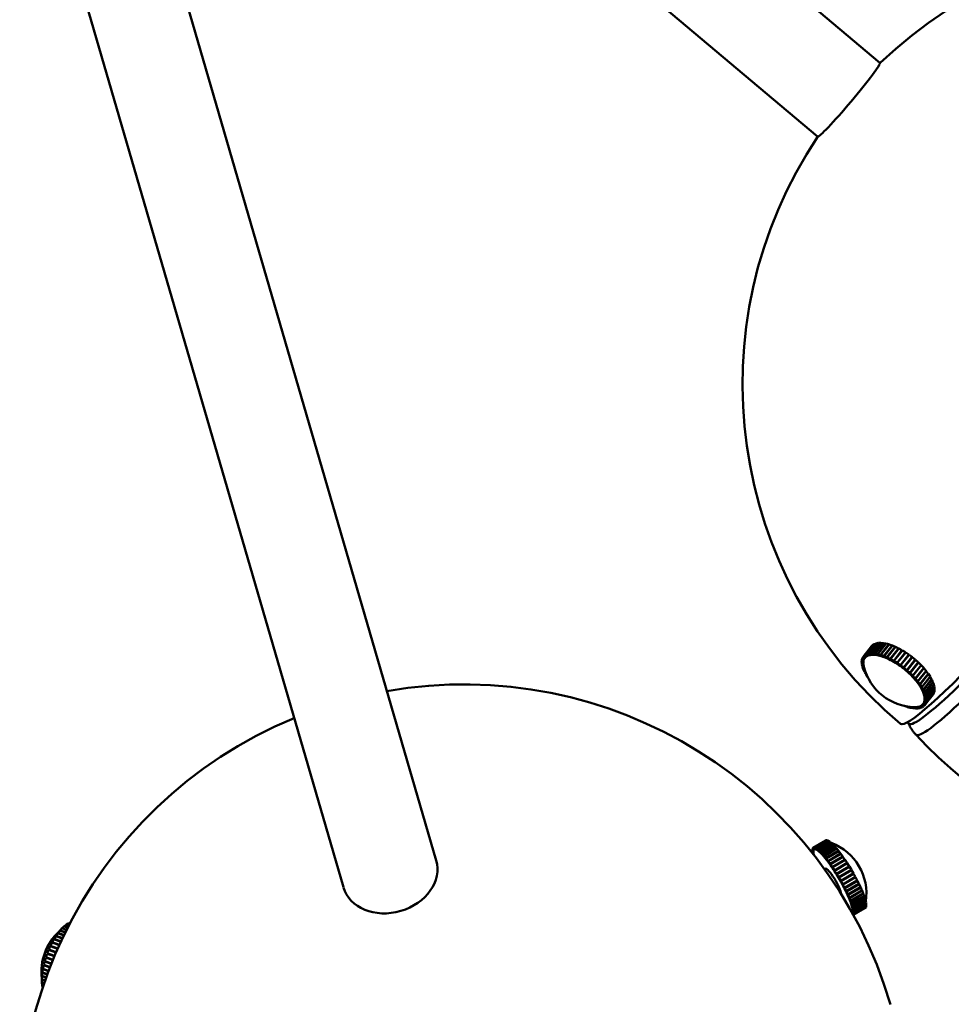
# Model space of a CAD drawing. Header units: millimetres. Extents: x 584 to 3241, y 318 to 2270.
# Tile 18 of 21: x 2802 to 2927, y 1098 to 1231. Entities that reach past the tile are written whole.
import ezdxf

# ---------------------------------------------------------------- set-up
doc = ezdxf.new("R2010")
doc.units = ezdxf.units.MM
doc.header["$LTSCALE"] = 12
doc.layers.add('Widoczne (ISO)', color=7, linetype='Continuous', lineweight=50)
doc.layers.add('Widoczne wąskie (ISO)', color=7, linetype='Continuous', lineweight=50)

msp = doc.modelspace()

# ---------------------------------------------------------------- linework, layer by layer
at = {"layer": 'Widoczne (ISO)'}
for p, q in [((2841.32, 1289.23), (2917.64, 1224.92)), ((2832.94, 1279.29), (2909.26, 1214.98)), ((2814.4, 1267.26), (2857.95, 1117.58)), ((2801.91, 1263.63), (2845.46, 1113.95)), ((2916.52, 1146.39), (2915.4, 1144.97)), ((2915.54, 1145.13), (2916.67, 1146.55)), ((2916.69, 1146.56), (2915.56, 1145.14)), ((2915.75, 1145.26), (2916.87, 1146.68)), ((2916.89, 1146.69), (2915.77, 1145.27)), ((2915.99, 1145.36), (2917.12, 1146.77)), ((2917.14, 1146.78), (2916.01, 1145.36)), ((2916.27, 1145.41), (2917.4, 1146.83)), ((2917.43, 1146.83), (2916.3, 1145.41)), ((2916.67, 1146.55), (2916.52, 1146.39)), ((2916.59, 1145.43), (2917.72, 1146.85)), ((2917.75, 1146.84), (2916.62, 1145.43)), ((2916.67, 1146.54), (2916.67, 1146.55)), ((2916.87, 1146.68), (2916.69, 1146.56)), ((2916.88, 1146.67), (2916.87, 1146.68)), ((2917.12, 1146.77), (2916.89, 1146.69)), ((2916.94, 1145.4), (2918.07, 1146.82)), ((2918.1, 1146.82), (2916.98, 1145.4)), ((2917.13, 1146.76), (2917.12, 1146.77)), ((2917.4, 1146.83), (2917.14, 1146.78)), ((2917.32, 1145.34), (2918.45, 1146.75)), ((2918.48, 1146.75), (2917.36, 1145.33)), ((2917.41, 1146.82), (2917.4, 1146.83)), ((2917.72, 1146.85), (2917.43, 1146.83)), ((2917.73, 1146.83), (2917.72, 1146.85)), ((2917.72, 1145.23), (2918.85, 1146.65)), ((2918.07, 1146.82), (2917.75, 1146.84)), ((2918.89, 1146.64), (2917.76, 1145.22)), ((2918.09, 1146.8), (2918.07, 1146.82)), ((2918.45, 1146.75), (2918.1, 1146.82)), ((2918.15, 1145.09), (2919.27, 1146.5)), ((2919.31, 1146.49), (2918.19, 1145.07)), ((2918.47, 1146.72), (2918.45, 1146.75)), ((2918.85, 1146.65), (2918.48, 1146.75)), ((2918.58, 1144.91), (2919.71, 1146.32)), ((2919.75, 1146.31), (2918.63, 1144.89)), ((2918.87, 1146.61), (2918.85, 1146.65)), ((2919.27, 1146.5), (2918.89, 1146.64)), ((2919.29, 1146.46), (2919.27, 1146.5)), ((2919.71, 1146.32), (2919.31, 1146.49)), ((2919.73, 1146.28), (2919.71, 1146.32)), ((2920.16, 1146.11), (2919.75, 1146.31)), ((2915.28, 1144.77), (2915.39, 1144.96)), ((2915.39, 1144.96), (2915.4, 1144.97)), ((2915.58, 1144.81), (2915.39, 1144.96)), ((2915.4, 1144.97), (2915.54, 1145.13)), ((2915.59, 1144.81), (2915.4, 1144.97)), ((2915.74, 1144.97), (2915.54, 1145.13)), ((2915.56, 1145.14), (2915.75, 1145.26)), ((2915.75, 1144.97), (2915.56, 1145.14)), ((2915.58, 1144.81), (2915.59, 1144.82)), ((2915.59, 1144.81), (2915.66, 1144.89)), ((2915.61, 1144.83), (2915.64, 1144.86)), ((2915.66, 1144.89), (2915.74, 1144.97)), ((2915.74, 1144.97), (2915.74, 1144.98)), ((2915.93, 1145.1), (2915.75, 1145.26)), ((2915.75, 1144.97), (2915.84, 1145.04)), ((2915.77, 1145.27), (2915.99, 1145.36)), ((2915.94, 1145.1), (2915.77, 1145.27)), ((2915.84, 1145.04), (2915.93, 1145.1)), ((2915.93, 1145.1), (2915.94, 1145.1)), ((2915.94, 1145.1), (2916.05, 1145.14)), ((2916.16, 1145.19), (2915.99, 1145.36)), ((2916.01, 1145.36), (2916.27, 1145.41)), ((2916.18, 1145.19), (2916.01, 1145.36)), ((2916.05, 1145.14), (2916.16, 1145.19)), ((2916.16, 1145.19), (2916.17, 1145.19)), ((2916.18, 1145.19), (2916.31, 1145.21)), ((2916.43, 1145.24), (2916.27, 1145.41)), ((2916.3, 1145.41), (2916.59, 1145.43)), ((2916.45, 1145.24), (2916.3, 1145.41)), ((2916.31, 1145.21), (2916.43, 1145.24)), ((2916.43, 1145.24), (2916.44, 1145.25)), ((2916.45, 1145.24), (2916.59, 1145.24)), ((2916.74, 1145.25), (2916.59, 1145.43)), ((2916.59, 1145.24), (2916.74, 1145.25)), ((2916.75, 1145.25), (2916.62, 1145.43)), ((2916.62, 1145.43), (2916.94, 1145.4)), ((2916.74, 1145.25), (2916.75, 1145.26)), ((2916.75, 1145.25), (2916.91, 1145.24)), ((2916.91, 1145.24), (2917.07, 1145.23)), ((2917.07, 1145.23), (2916.94, 1145.4)), ((2917.09, 1145.22), (2916.98, 1145.4)), ((2916.98, 1145.4), (2917.32, 1145.34)), ((2917.07, 1145.23), (2917.08, 1145.24)), ((2917.09, 1145.22), (2917.26, 1145.19)), ((2917.26, 1145.19), (2917.43, 1145.16)), ((2917.43, 1145.16), (2917.32, 1145.34)), ((2917.45, 1145.16), (2917.36, 1145.33)), ((2917.36, 1145.33), (2917.72, 1145.23)), ((2917.43, 1145.16), (2917.44, 1145.17)), ((2917.45, 1145.16), (2917.64, 1145.11)), ((2917.64, 1145.11), (2917.82, 1145.06)), ((2917.82, 1145.06), (2917.72, 1145.23)), ((2917.84, 1145.06), (2917.76, 1145.22)), ((2917.76, 1145.22), (2918.15, 1145.09)), ((2917.82, 1145.06), (2917.83, 1145.07)), ((2917.84, 1145.06), (2918.03, 1144.99)), ((2918.03, 1144.99), (2918.22, 1144.92)), ((2918.22, 1144.92), (2918.15, 1145.09)), ((2918.24, 1144.92), (2918.19, 1145.07)), ((2918.19, 1145.07), (2918.58, 1144.91)), ((2918.22, 1144.92), (2918.23, 1144.94)), ((2918.24, 1144.92), (2918.44, 1144.83)), ((2918.44, 1144.83), (2918.64, 1144.75)), ((2918.64, 1144.75), (2918.58, 1144.91)), ((2918.66, 1144.74), (2918.63, 1144.89)), ((2918.63, 1144.89), (2919.03, 1144.69)), ((2919.03, 1144.69), (2920.16, 1146.11)), ((2920.2, 1146.09), (2919.07, 1144.67)), ((2919.49, 1144.44), (2920.61, 1145.86)), ((2920.66, 1145.84), (2919.53, 1144.42)), ((2919.94, 1144.16), (2921.07, 1145.58)), ((2921.11, 1145.56), (2919.98, 1144.14)), ((2920.17, 1146.05), (2920.16, 1146.11)), ((2920.61, 1145.86), (2920.2, 1146.09)), ((2920.36, 1143.75), (2921.49, 1145.17)), ((2920.39, 1143.86), (2921.52, 1145.28)), ((2921.56, 1145.25), (2920.43, 1143.83)), ((2920.62, 1145.79), (2920.61, 1145.86)), ((2921.07, 1145.58), (2920.66, 1145.84)), ((2920.78, 1143.44), (2921.9, 1144.86)), ((2921.92, 1144.84), (2920.8, 1143.42)), ((2920.83, 1143.53), (2921.96, 1144.95)), ((2922, 1144.92), (2920.87, 1143.5)), ((2921.06, 1145.49), (2921.07, 1145.58)), ((2921.52, 1145.28), (2921.11, 1145.56)), ((2921.49, 1145.17), (2921.52, 1145.28)), ((2921.96, 1144.95), (2921.56, 1145.25)), ((2921.9, 1144.86), (2921.96, 1144.95)), ((2921.92, 1144.84), (2922, 1144.92)), ((2922.38, 1144.6), (2922, 1144.92)), ((2915.18, 1144.26), (2915.2, 1144.51)), ((2915.39, 1144.14), (2915.18, 1144.26)), ((2915.19, 1144.24), (2915.2, 1144.26)), ((2915.39, 1144.12), (2915.19, 1144.24)), ((2915.21, 1143.97), (2915.19, 1144.24)), ((2915.2, 1144.51), (2915.22, 1144.53)), ((2915.41, 1144.38), (2915.2, 1144.51)), ((2915.21, 1144.53), (2915.27, 1144.75)), ((2915.41, 1144.39), (2915.21, 1144.53)), ((2915.41, 1143.85), (2915.21, 1143.97)), ((2915.21, 1143.94), (2915.23, 1143.96)), ((2915.42, 1143.84), (2915.21, 1143.94)), ((2915.28, 1143.65), (2915.21, 1143.94)), ((2915.27, 1144.75), (2915.28, 1144.77)), ((2915.48, 1144.61), (2915.27, 1144.75)), ((2915.48, 1144.62), (2915.28, 1144.77)), ((2915.48, 1143.55), (2915.28, 1143.65)), ((2915.29, 1143.62), (2915.3, 1143.64)), ((2915.49, 1143.53), (2915.29, 1143.62)), ((2915.4, 1143.31), (2915.29, 1143.62)), ((2915.39, 1144.14), (2915.4, 1144.26)), ((2915.4, 1144.14), (2915.39, 1144.14)), ((2915.39, 1144.12), (2915.4, 1144.13)), ((2915.4, 1143.99), (2915.39, 1144.12)), ((2915.4, 1144.26), (2915.41, 1144.38)), ((2915.41, 1143.85), (2915.4, 1143.99)), ((2915.41, 1144.39), (2915.44, 1144.5)), ((2915.42, 1144.4), (2915.41, 1144.39)), ((2915.41, 1144.38), (2915.42, 1144.39)), ((2915.42, 1143.86), (2915.41, 1143.85)), ((2915.42, 1143.84), (2915.42, 1143.85)), ((2915.45, 1143.69), (2915.42, 1143.84)), ((2915.44, 1144.5), (2915.48, 1144.61)), ((2915.48, 1143.55), (2915.45, 1143.69)), ((2915.48, 1144.62), (2915.53, 1144.71)), ((2915.49, 1144.64), (2915.48, 1144.62)), ((2915.48, 1144.61), (2915.49, 1144.63)), ((2915.49, 1143.55), (2915.48, 1143.55)), ((2915.49, 1143.53), (2915.49, 1143.54)), ((2915.5, 1143.48), (2915.49, 1143.53)), ((2915.53, 1144.71), (2915.58, 1144.81)), ((2918.64, 1144.75), (2918.65, 1144.77)), ((2918.66, 1144.74), (2918.86, 1144.64)), ((2918.86, 1144.64), (2919.07, 1144.54)), ((2919.07, 1144.54), (2919.03, 1144.69)), ((2919.09, 1144.53), (2919.07, 1144.67)), ((2919.07, 1144.67), (2919.49, 1144.44)), ((2919.07, 1144.54), (2919.08, 1144.57)), ((2919.09, 1144.53), (2919.29, 1144.42)), ((2919.29, 1144.42), (2919.5, 1144.31)), ((2919.5, 1144.31), (2919.49, 1144.44)), ((2919.5, 1144.31), (2919.52, 1144.34)), ((2919.52, 1144.3), (2919.53, 1144.42)), ((2919.52, 1144.3), (2919.72, 1144.17)), ((2919.53, 1144.42), (2919.94, 1144.16)), ((2919.72, 1144.17), (2919.93, 1144.04)), ((2919.93, 1144.04), (2919.94, 1144.16)), ((2919.93, 1144.04), (2919.97, 1144.09)), ((2919.95, 1144.03), (2919.98, 1144.14)), ((2919.95, 1144.03), (2920.15, 1143.89)), ((2919.98, 1144.14), (2920.39, 1143.86)), ((2920.15, 1143.89), (2920.36, 1143.75)), ((2920.36, 1143.75), (2920.39, 1143.86)), ((2920.38, 1143.74), (2920.43, 1143.83)), ((2920.38, 1143.74), (2920.58, 1143.59)), ((2920.43, 1143.83), (2920.83, 1143.53)), ((2920.58, 1143.59), (2920.78, 1143.44)), ((2920.78, 1143.44), (2920.83, 1143.53)), ((2920.8, 1143.42), (2920.87, 1143.5)), ((2920.87, 1143.5), (2921.26, 1143.18)), ((2922.33, 1144.51), (2921.2, 1143.09)), ((2921.26, 1143.18), (2922.38, 1144.6)), ((2922.42, 1144.57), (2921.29, 1143.15)), ((2921.66, 1142.82), (2922.79, 1144.24)), ((2922.83, 1144.2), (2921.7, 1142.79)), ((2922.05, 1142.44), (2923.17, 1143.86)), ((2923.21, 1143.83), (2922.08, 1142.41)), ((2922.33, 1144.51), (2922.42, 1144.57)), ((2922.79, 1144.24), (2922.42, 1144.57)), ((2922.74, 1144.17), (2922.83, 1144.2)), ((2923.17, 1143.86), (2922.83, 1144.2)), ((2923.14, 1143.81), (2923.21, 1143.83)), ((2923.53, 1143.48), (2923.21, 1143.83)), ((2915.58, 1143.23), (2915.4, 1143.31)), ((2915.41, 1143.27), (2915.43, 1143.29)), ((2915.59, 1143.21), (2915.41, 1143.27)), ((2915.56, 1142.95), (2915.41, 1143.27)), ((2915.7, 1142.9), (2915.56, 1142.95)), ((2915.58, 1142.91), (2915.59, 1142.94)), ((2915.7, 1142.88), (2915.58, 1142.91)), ((2915.77, 1142.57), (2915.58, 1142.91)), ((2915.83, 1142.56), (2915.77, 1142.57)), ((2915.79, 1142.54), (2915.81, 1142.56)), ((2915.85, 1142.53), (2915.79, 1142.54)), ((2915.98, 1142.25), (2915.79, 1142.54)), ((2920.8, 1143.42), (2920.99, 1143.26)), ((2920.99, 1143.26), (2921.18, 1143.11)), ((2921.18, 1143.11), (2921.26, 1143.18)), ((2921.2, 1143.09), (2921.29, 1143.15)), ((2921.2, 1143.09), (2921.39, 1142.92)), ((2921.29, 1143.15), (2921.66, 1142.82)), ((2921.39, 1142.92), (2921.57, 1142.76)), ((2921.57, 1142.76), (2921.66, 1142.82)), ((2921.63, 1142.8), (2921.59, 1142.74)), ((2921.59, 1142.74), (2921.7, 1142.79)), ((2921.59, 1142.74), (2921.76, 1142.57)), ((2921.7, 1142.79), (2922.05, 1142.44)), ((2921.76, 1142.57), (2921.94, 1142.4)), ((2921.94, 1142.4), (2922.05, 1142.44)), ((2921.98, 1142.42), (2921.95, 1142.38)), ((2921.95, 1142.38), (2922.08, 1142.41)), ((2921.95, 1142.38), (2922.11, 1142.21)), ((2922.08, 1142.41), (2922.4, 1142.06)), ((2922.11, 1142.21), (2922.27, 1142.04)), ((2922.4, 1142.06), (2923.53, 1143.48)), ((2923.56, 1143.44), (2922.43, 1142.02)), ((2922.73, 1141.67), (2923.85, 1143.09)), ((2923.88, 1143.05), (2922.75, 1141.64)), ((2923.02, 1141.28), (2924.14, 1142.7)), ((2924.17, 1142.67), (2923.04, 1141.25)), ((2923.27, 1140.9), (2924.39, 1142.32)), ((2924.42, 1142.29), (2923.29, 1140.87)), ((2923.5, 1143.44), (2923.56, 1143.44)), ((2923.85, 1143.09), (2923.56, 1143.44)), ((2923.83, 1143.06), (2923.88, 1143.05)), ((2924.14, 1142.7), (2923.88, 1143.05)), ((2924.12, 1142.68), (2924.17, 1142.67)), ((2924.39, 1142.32), (2924.17, 1142.67)), ((2924.38, 1142.3), (2924.42, 1142.29)), ((2924.6, 1141.95), (2924.42, 1142.29)), ((2922.27, 1142.04), (2922.4, 1142.06)), ((2922.31, 1142.04), (2922.29, 1142.02)), ((2922.29, 1142.02), (2922.43, 1141.84)), ((2922.29, 1142.02), (2922.43, 1142.02)), ((2922.43, 1142.02), (2922.73, 1141.67)), ((2922.43, 1141.84), (2922.58, 1141.67)), ((2922.58, 1141.67), (2922.73, 1141.67)), ((2922.61, 1141.67), (2922.6, 1141.65)), ((2922.6, 1141.65), (2922.73, 1141.47)), ((2922.6, 1141.65), (2922.75, 1141.64)), ((2922.73, 1141.47), (2922.86, 1141.3)), ((2922.75, 1141.64), (2923.02, 1141.28)), ((2922.86, 1141.3), (2923.02, 1141.28)), ((2922.88, 1141.3), (2922.87, 1141.28)), ((2922.87, 1141.28), (2922.98, 1141.11)), ((2922.87, 1141.28), (2923.04, 1141.25)), ((2922.98, 1141.11), (2923.09, 1140.93)), ((2923.04, 1141.25), (2923.27, 1140.9)), ((2923.09, 1140.93), (2923.27, 1140.9)), ((2923.12, 1140.93), (2923.1, 1140.92)), ((2923.1, 1140.92), (2923.2, 1140.75)), ((2923.1, 1140.92), (2923.29, 1140.87)), ((2923.29, 1140.87), (2923.48, 1140.53)), ((2923.48, 1140.53), (2924.6, 1141.95)), ((2924.62, 1141.91), (2923.49, 1140.5)), ((2923.64, 1140.17), (2924.77, 1141.59)), ((2924.78, 1141.56), (2923.66, 1140.14)), ((2923.77, 1139.83), (2924.89, 1141.24)), ((2924.9, 1141.21), (2923.77, 1139.8)), ((2923.84, 1139.5), (2924.97, 1140.92)), ((2924.97, 1140.89), (2923.85, 1139.48)), ((2924.59, 1141.93), (2924.62, 1141.91)), ((2924.77, 1141.59), (2924.62, 1141.91)), ((2924.76, 1141.57), (2924.78, 1141.56)), ((2924.89, 1141.24), (2924.78, 1141.56)), ((2924.88, 1141.23), (2924.9, 1141.21)), ((2924.97, 1140.92), (2924.9, 1141.21)), ((2924.95, 1140.9), (2924.97, 1140.89)), ((2925, 1140.62), (2924.97, 1140.89)), ((2923.2, 1140.75), (2923.29, 1140.58)), ((2923.29, 1140.58), (2923.48, 1140.53)), ((2923.31, 1140.57), (2923.3, 1140.56)), ((2923.3, 1140.56), (2923.38, 1140.4)), ((2923.3, 1140.56), (2923.49, 1140.5)), ((2923.38, 1140.4), (2923.45, 1140.24)), ((2923.45, 1140.24), (2923.64, 1140.17)), ((2923.47, 1140.23), (2923.46, 1140.22)), ((2923.46, 1140.22), (2923.51, 1140.06)), ((2923.46, 1140.22), (2923.66, 1140.14)), ((2923.49, 1140.5), (2923.64, 1140.17)), ((2923.51, 1140.06), (2923.57, 1139.91)), ((2923.57, 1139.91), (2923.77, 1139.83)), ((2923.58, 1139.9), (2923.57, 1139.89)), ((2923.57, 1139.89), (2923.6, 1139.75)), ((2923.57, 1139.89), (2923.77, 1139.8)), ((2923.6, 1139.75), (2923.64, 1139.6)), ((2923.65, 1139.6), (2923.64, 1139.59)), ((2923.64, 1139.6), (2923.84, 1139.5)), ((2923.64, 1139.59), (2923.65, 1139.45)), ((2923.64, 1139.59), (2923.85, 1139.48)), ((2923.66, 1140.14), (2923.77, 1139.83)), ((2924.78, 1139.89), (2923.66, 1138.47)), ((2923.67, 1138.49), (2924.8, 1139.91)), ((2924.9, 1140.09), (2923.77, 1138.67)), ((2923.77, 1139.8), (2923.84, 1139.5)), ((2923.78, 1138.69), (2924.91, 1140.11)), ((2923.85, 1138.93), (2924.98, 1140.35)), ((2924.97, 1140.33), (2923.85, 1138.91)), ((2923.87, 1139.21), (2925, 1140.62)), ((2925, 1140.6), (2923.87, 1139.18)), ((2924.78, 1139.89), (2924.78, 1139.89)), ((2924.8, 1139.91), (2924.9, 1140.09)), ((2924.9, 1140.1), (2924.9, 1140.09)), ((2924.91, 1140.11), (2924.97, 1140.33)), ((2924.96, 1140.34), (2924.97, 1140.33)), ((2924.98, 1140.61), (2925, 1140.6)), ((2924.98, 1140.35), (2925, 1140.6)), ((2920.87, 1138.37), (2920.84, 1138.38)), ((2920.87, 1138.38), (2920.87, 1138.37)), ((2920.87, 1138.38), (2920.87, 1138.37)), ((2920.9, 1138.37), (2920.91, 1138.36)), ((2921.29, 1138.22), (2920.91, 1138.36)), ((2921.26, 1138.3), (2921.29, 1138.22)), ((2921.28, 1138.29), (2921.33, 1138.21)), ((2921.31, 1138.25), (2921.29, 1138.22)), ((2921.7, 1138.12), (2921.33, 1138.21)), ((2921.62, 1138.25), (2921.7, 1138.12)), ((2921.64, 1138.24), (2921.73, 1138.11)), ((2921.97, 1138.21), (2922.08, 1138.05)), ((2921.99, 1138.21), (2922.11, 1138.04)), ((2922.3, 1138.19), (2922.21, 1138.2)), ((2922.3, 1138.2), (2922.3, 1138.19)), ((2922.3, 1138.19), (2922.43, 1138.02)), ((2922.32, 1138.19), (2922.32, 1138.2)), ((2922.46, 1138.2), (2922.32, 1138.19)), ((2922.32, 1138.19), (2922.46, 1138.02)), ((2922.61, 1138.2), (2922.46, 1138.2)), ((2922.61, 1138.21), (2922.61, 1138.2)), ((2922.61, 1138.2), (2922.75, 1138.03)), ((2922.75, 1138.23), (2922.62, 1138.21)), ((2922.62, 1138.21), (2922.62, 1138.21)), ((2922.62, 1138.21), (2922.78, 1138.03)), ((2922.88, 1138.25), (2922.75, 1138.23)), ((2922.88, 1138.26), (2922.88, 1138.25)), ((2922.88, 1138.25), (2923.04, 1138.08)), ((2923, 1138.3), (2922.89, 1138.26)), ((2922.89, 1138.26), (2922.9, 1138.26)), ((2922.89, 1138.26), (2923.06, 1138.09)), ((2923.11, 1138.34), (2923, 1138.3)), ((2923.12, 1138.35), (2923.11, 1138.34)), ((2923.11, 1138.34), (2923.29, 1138.17)), ((2923.22, 1138.41), (2923.12, 1138.35)), ((2923.12, 1138.35), (2923.13, 1138.36)), ((2923.12, 1138.35), (2923.31, 1138.18)), ((2923.31, 1138.47), (2923.22, 1138.41)), ((2923.33, 1138.49), (2923.31, 1138.47)), ((2923.31, 1138.47), (2923.49, 1138.3)), ((2923.49, 1138.3), (2923.31, 1138.18)), ((2923.39, 1138.55), (2923.32, 1138.47)), ((2923.32, 1138.47), (2923.34, 1138.5)), ((2923.32, 1138.47), (2923.51, 1138.32)), ((2923.46, 1138.63), (2923.39, 1138.55)), ((2923.44, 1138.61), (2923.49, 1138.67)), ((2923.47, 1138.64), (2923.46, 1138.63)), ((2923.46, 1138.63), (2923.66, 1138.47)), ((2923.52, 1138.73), (2923.47, 1138.64)), ((2923.47, 1138.64), (2923.67, 1138.49)), ((2923.51, 1138.32), (2923.49, 1138.3)), ((2923.66, 1138.47), (2923.51, 1138.32)), ((2923.57, 1138.82), (2923.52, 1138.73)), ((2923.58, 1138.83), (2923.57, 1138.82)), ((2923.57, 1138.82), (2923.77, 1138.67)), ((2923.61, 1138.94), (2923.58, 1138.83)), ((2923.58, 1138.83), (2923.78, 1138.69)), ((2923.64, 1139.05), (2923.61, 1138.94)), ((2923.65, 1139.18), (2923.64, 1139.06)), ((2923.65, 1139.06), (2923.64, 1139.05)), ((2923.64, 1139.06), (2923.85, 1138.93)), ((2923.64, 1139.05), (2923.85, 1138.91)), ((2923.65, 1139.45), (2923.66, 1139.32)), ((2923.66, 1139.31), (2923.65, 1139.18)), ((2923.66, 1139.32), (2923.87, 1139.21)), ((2923.67, 1139.31), (2923.66, 1139.31)), ((2923.66, 1139.31), (2923.87, 1139.18)), ((2923.77, 1138.67), (2923.67, 1138.49)), ((2923.85, 1138.91), (2923.78, 1138.69)), ((2923.85, 1139.48), (2923.87, 1139.21)), ((2923.87, 1139.18), (2923.85, 1138.93)), ((2921.71, 1138.14), (2921.7, 1138.12)), ((2922.08, 1138.05), (2921.73, 1138.11)), ((2922.09, 1138.07), (2922.08, 1138.05)), ((2922.43, 1138.02), (2922.11, 1138.04)), ((2922.45, 1138.04), (2922.43, 1138.02)), ((2922.75, 1138.03), (2922.46, 1138.02)), ((2922.77, 1138.05), (2922.75, 1138.03)), ((2923.04, 1138.08), (2922.78, 1138.03)), ((2923.05, 1138.1), (2923.04, 1138.08)), ((2923.29, 1138.17), (2923.06, 1138.09)), ((2923.3, 1138.19), (2923.29, 1138.17)), ((2921.41, 1136.21), (2921.47, 1136.06)), ((2910.35, 1120.27), (2908.66, 1119.27)), ((2908.75, 1119.3), (2910.44, 1120.3)), ((2910.45, 1120.3), (2908.76, 1119.3)), ((2908.87, 1119.28), (2910.56, 1120.28)), ((2910.58, 1120.28), (2908.88, 1119.28)), ((2909.02, 1119.22), (2910.72, 1120.22)), ((2910.73, 1120.21), (2909.03, 1119.21)), ((2909.2, 1119.1), (2910.89, 1120.1)), ((2910.91, 1120.09), (2909.21, 1119.09)), ((2909.39, 1118.94), (2911.09, 1119.94)), ((2911.11, 1119.92), (2909.41, 1118.92)), ((2909.62, 1118.73), (2911.31, 1119.73)), ((2911.33, 1119.71), (2909.64, 1118.71)), ((2910.44, 1120.3), (2910.35, 1120.27)), ((2910.44, 1120.29), (2910.44, 1120.3)), ((2910.56, 1120.28), (2910.45, 1120.3)), ((2910.57, 1120.27), (2910.56, 1120.28)), ((2910.72, 1120.22), (2910.58, 1120.28)), ((2910.72, 1120.2), (2910.72, 1120.22)), ((2910.89, 1120.1), (2910.73, 1120.21)), ((2910.9, 1120.08), (2910.89, 1120.1)), ((2911.09, 1119.94), (2910.91, 1120.09)), ((2911.1, 1119.92), (2911.09, 1119.94)), ((2911.31, 1119.73), (2911.11, 1119.92)), ((2911.32, 1119.7), (2911.31, 1119.73)), ((2911.55, 1119.48), (2911.33, 1119.71)), ((2908.54, 1118.89), (2908.55, 1119.05)), ((2908.67, 1118.69), (2908.54, 1118.89)), ((2908.54, 1118.87), (2908.55, 1118.88)), ((2908.67, 1118.68), (2908.54, 1118.87)), ((2908.56, 1118.67), (2908.54, 1118.87)), ((2908.55, 1119.07), (2908.58, 1119.18)), ((2908.68, 1118.86), (2908.55, 1119.07)), ((2908.55, 1119.05), (2908.56, 1119.06)), ((2908.68, 1118.85), (2908.55, 1119.05)), ((2908.7, 1118.48), (2908.56, 1118.67)), ((2908.57, 1118.65), (2908.58, 1118.65)), ((2908.7, 1118.47), (2908.57, 1118.65)), ((2908.6, 1118.5), (2908.57, 1118.65)), ((2908.58, 1119.18), (2908.59, 1119.19)), ((2908.72, 1118.97), (2908.58, 1119.18)), ((2908.59, 1119.19), (2908.65, 1119.27)), ((2908.72, 1118.98), (2908.59, 1119.19)), ((2908.65, 1119.27), (2908.66, 1119.27)), ((2908.78, 1119.05), (2908.65, 1119.27)), ((2908.66, 1119.27), (2908.75, 1119.3)), ((2908.78, 1119.06), (2908.66, 1119.27)), ((2908.67, 1118.69), (2908.68, 1118.77)), ((2908.68, 1118.69), (2908.67, 1118.69)), ((2908.67, 1118.68), (2908.68, 1118.68)), ((2908.69, 1118.58), (2908.67, 1118.68)), ((2908.68, 1118.86), (2908.7, 1118.92)), ((2908.69, 1118.86), (2908.68, 1118.86)), ((2908.68, 1118.85), (2908.68, 1118.85)), ((2908.68, 1118.77), (2908.68, 1118.85)), ((2908.7, 1118.48), (2908.69, 1118.58)), ((2908.7, 1118.92), (2908.72, 1118.97)), ((2908.7, 1118.48), (2908.7, 1118.48)), ((2908.7, 1118.47), (2908.7, 1118.47)), ((2908.72, 1118.35), (2908.7, 1118.47)), ((2908.72, 1118.98), (2908.75, 1119.02)), ((2908.72, 1118.97), (2908.72, 1118.98)), ((2908.73, 1118.98), (2908.72, 1118.98)), ((2908.72, 1118.34), (2908.72, 1118.35)), ((2908.87, 1119.08), (2908.75, 1119.3)), ((2908.75, 1119.02), (2908.78, 1119.05)), ((2908.76, 1119.3), (2908.87, 1119.28)), ((2908.88, 1119.08), (2908.76, 1119.3)), ((2908.78, 1119.06), (2908.83, 1119.07)), ((2908.78, 1119.05), (2908.78, 1119.06)), ((2908.81, 1119.06), (2908.79, 1119.06)), ((2908.83, 1119.07), (2908.87, 1119.08)), ((2908.99, 1119.07), (2908.87, 1119.28)), ((2908.87, 1119.08), (2908.87, 1119.09)), ((2908.88, 1119.28), (2909.02, 1119.22)), ((2908.99, 1119.07), (2908.88, 1119.28)), ((2908.88, 1119.08), (2908.93, 1119.08)), ((2908.93, 1119.08), (2908.99, 1119.07)), ((2908.99, 1119.07), (2908.99, 1119.07)), ((2908.99, 1119.07), (2909.06, 1119.04)), ((2909.13, 1119), (2909.02, 1119.22)), ((2909.03, 1119.21), (2909.2, 1119.1)), ((2909.14, 1119), (2909.03, 1119.21)), ((2909.06, 1119.04), (2909.13, 1119)), ((2909.13, 1119), (2909.14, 1119.01)), ((2909.14, 1119), (2909.22, 1118.95)), ((2909.3, 1118.89), (2909.2, 1119.1)), ((2909.21, 1119.09), (2909.39, 1118.94)), ((2909.31, 1118.89), (2909.21, 1119.09)), ((2909.22, 1118.95), (2909.3, 1118.89)), ((2909.3, 1118.89), (2909.31, 1118.9)), ((2909.31, 1118.89), (2909.4, 1118.81)), ((2909.49, 1118.74), (2909.39, 1118.94)), ((2909.4, 1118.81), (2909.49, 1118.74)), ((2909.41, 1118.92), (2909.62, 1118.73)), ((2909.5, 1118.73), (2909.41, 1118.92)), ((2909.49, 1118.74), (2909.5, 1118.74)), ((2909.5, 1118.73), (2909.6, 1118.63)), ((2909.6, 1118.63), (2909.7, 1118.54)), ((2909.7, 1118.54), (2909.62, 1118.73)), ((2909.64, 1118.71), (2909.85, 1118.48)), ((2909.71, 1118.53), (2909.64, 1118.71)), ((2909.7, 1118.54), (2909.71, 1118.54)), ((2909.71, 1118.53), (2909.82, 1118.41)), ((2909.82, 1118.41), (2909.93, 1118.3)), ((2909.85, 1118.48), (2911.55, 1119.48)), ((2909.93, 1118.3), (2909.85, 1118.48)), ((2911.57, 1119.45), (2909.88, 1118.46)), ((2909.88, 1118.46), (2910.11, 1118.19)), ((2909.94, 1118.29), (2909.88, 1118.46)), ((2910.11, 1118.19), (2911.81, 1119.18)), ((2911.83, 1119.16), (2910.13, 1118.16)), ((2910.38, 1117.86), (2912.07, 1118.85)), ((2912.1, 1118.82), (2910.4, 1117.82)), ((2910.66, 1117.49), (2912.35, 1118.49)), ((2912.38, 1118.45), (2910.68, 1117.46)), ((2911.56, 1119.45), (2911.55, 1119.48)), ((2911.81, 1119.18), (2911.57, 1119.45)), ((2911.82, 1119.15), (2911.81, 1119.18)), ((2912.07, 1118.85), (2911.83, 1119.16)), ((2912.09, 1118.81), (2912.07, 1118.85)), ((2912.35, 1118.49), (2912.1, 1118.82)), ((2912.37, 1118.45), (2912.35, 1118.49)), ((2912.64, 1118.09), (2912.38, 1118.45)), ((2909.93, 1118.3), (2909.94, 1118.3)), ((2909.94, 1118.29), (2910.06, 1118.15)), ((2910.06, 1118.15), (2910.17, 1118.02)), ((2910.17, 1118.02), (2910.11, 1118.19)), ((2910.13, 1118.16), (2910.38, 1117.86)), ((2910.18, 1118), (2910.13, 1118.16)), ((2910.17, 1118.02), (2910.18, 1118.02)), ((2910.18, 1118), (2910.31, 1117.85)), ((2910.31, 1117.85), (2910.43, 1117.7)), ((2910.43, 1117.7), (2910.38, 1117.86)), ((2910.4, 1117.82), (2910.66, 1117.49)), ((2910.44, 1117.69), (2910.4, 1117.82)), ((2910.43, 1117.7), (2910.44, 1117.71)), ((2910.44, 1117.69), (2910.57, 1117.52)), ((2910.57, 1117.52), (2910.7, 1117.35)), ((2910.7, 1117.35), (2910.66, 1117.49)), ((2910.68, 1117.46), (2910.94, 1117.1)), ((2910.71, 1117.34), (2910.68, 1117.46)), ((2910.7, 1117.35), (2910.7, 1117.36)), ((2910.71, 1117.34), (2910.84, 1117.16)), ((2910.84, 1117.16), (2910.97, 1116.98)), ((2910.94, 1117.1), (2912.64, 1118.09)), ((2910.97, 1116.98), (2910.94, 1117.1)), ((2912.67, 1118.06), (2910.97, 1117.06)), ((2910.97, 1117.06), (2911.23, 1116.68)), ((2910.98, 1116.96), (2910.97, 1117.06)), ((2911.23, 1116.68), (2912.93, 1117.67)), ((2912.96, 1117.63), (2911.26, 1116.64)), ((2911.53, 1116.23), (2913.22, 1117.23)), ((2913.25, 1117.19), (2911.55, 1116.19)), ((2912.65, 1118.05), (2912.64, 1118.09)), ((2912.93, 1117.67), (2912.67, 1118.06)), ((2912.94, 1117.62), (2912.93, 1117.67)), ((2913.22, 1117.23), (2912.96, 1117.63)), ((2913.22, 1117.17), (2913.22, 1117.23)), ((2913.51, 1116.77), (2913.25, 1117.19)), ((2910.31, 1116.47), (2910.18, 1116.39)), ((2910.97, 1116.98), (2910.98, 1116.98)), ((2910.98, 1116.96), (2911.11, 1116.77)), ((2911.11, 1116.77), (2911.25, 1116.57)), ((2911.25, 1116.57), (2911.23, 1116.68)), ((2911.25, 1116.57), (2911.26, 1116.58)), ((2911.26, 1116.64), (2911.53, 1116.23)), ((2911.26, 1116.56), (2911.26, 1116.64)), ((2911.26, 1116.56), (2911.39, 1116.35)), ((2911.39, 1116.35), (2911.52, 1116.15)), ((2911.52, 1116.15), (2911.53, 1116.23)), ((2911.52, 1116.15), (2911.55, 1116.17)), ((2911.54, 1116.13), (2911.55, 1116.19)), ((2911.54, 1116.13), (2911.67, 1115.92)), ((2911.55, 1116.19), (2911.82, 1115.78)), ((2911.67, 1115.92), (2911.8, 1115.72)), ((2911.8, 1115.72), (2913.49, 1116.71)), ((2911.8, 1115.72), (2911.82, 1115.78)), ((2911.81, 1115.7), (2911.84, 1115.73)), ((2911.81, 1115.7), (2911.94, 1115.48)), ((2911.82, 1115.78), (2913.51, 1116.77)), ((2913.54, 1116.73), (2911.84, 1115.73)), ((2911.84, 1115.73), (2912.1, 1115.31)), ((2912.07, 1115.27), (2913.77, 1116.27)), ((2913.78, 1116.24), (2912.08, 1115.25)), ((2912.1, 1115.31), (2913.8, 1116.3)), ((2913.82, 1116.26), (2912.13, 1115.26)), ((2914.04, 1115.79), (2912.34, 1114.79)), ((2912.38, 1114.83), (2914.07, 1115.83)), ((2914.1, 1115.78), (2912.4, 1114.79)), ((2913.49, 1116.71), (2913.51, 1116.77)), ((2913.8, 1116.3), (2913.54, 1116.73)), ((2913.77, 1116.27), (2913.8, 1116.3)), ((2913.78, 1116.24), (2913.82, 1116.26)), ((2914.07, 1115.83), (2913.82, 1116.26)), ((2914.04, 1115.79), (2914.1, 1115.78)), ((2914.34, 1115.35), (2914.1, 1115.78)), ((2911.94, 1115.48), (2912.07, 1115.27)), ((2912.07, 1115.27), (2912.1, 1115.31)), ((2912.08, 1115.25), (2912.13, 1115.26)), ((2912.08, 1115.25), (2912.21, 1115.03)), ((2912.13, 1115.26), (2912.38, 1114.83)), ((2912.21, 1115.03), (2912.33, 1114.82)), ((2912.33, 1114.82), (2912.38, 1114.83)), ((2912.34, 1114.79), (2912.46, 1114.58)), ((2912.34, 1114.79), (2912.4, 1114.79)), ((2912.4, 1114.79), (2912.64, 1114.35)), ((2912.46, 1114.58), (2912.58, 1114.36)), ((2912.58, 1114.36), (2912.64, 1114.35)), ((2912.62, 1114.36), (2912.59, 1114.34)), ((2912.59, 1114.34), (2912.71, 1114.13)), ((2912.59, 1114.34), (2912.66, 1114.31)), ((2912.64, 1114.35), (2914.34, 1115.35)), ((2914.36, 1115.31), (2912.66, 1114.31)), ((2912.89, 1113.88), (2914.59, 1114.88)), ((2914.61, 1114.83), (2912.91, 1113.84)), ((2913.12, 1113.42), (2914.82, 1114.41)), ((2914.84, 1114.37), (2913.14, 1113.38)), ((2914.3, 1115.33), (2914.36, 1115.31)), ((2914.59, 1114.88), (2914.36, 1115.31)), ((2914.56, 1114.86), (2914.61, 1114.83)), ((2914.82, 1114.41), (2914.61, 1114.83)), ((2914.8, 1114.4), (2914.84, 1114.37)), ((2915.03, 1113.97), (2914.84, 1114.37)), ((2912.66, 1114.31), (2912.89, 1113.88)), ((2912.71, 1114.13), (2912.82, 1113.91)), ((2912.82, 1113.91), (2912.89, 1113.88)), ((2912.85, 1113.9), (2912.83, 1113.89)), ((2912.83, 1113.89), (2912.94, 1113.68)), ((2912.83, 1113.89), (2912.91, 1113.84)), ((2912.91, 1113.84), (2913.12, 1113.42)), ((2912.94, 1113.68), (2913.04, 1113.47)), ((2913.04, 1113.47), (2913.12, 1113.42)), ((2913.06, 1113.46), (2913.05, 1113.45)), ((2913.05, 1113.45), (2913.15, 1113.25)), ((2913.05, 1113.45), (2913.14, 1113.38)), ((2913.14, 1113.38), (2913.34, 1112.97)), ((2913.15, 1113.25), (2913.24, 1113.04)), ((2913.24, 1113.04), (2913.34, 1112.97)), ((2913.25, 1113.03), (2913.34, 1112.83)), ((2913.25, 1113.03), (2913.35, 1112.93)), ((2913.26, 1113.03), (2913.25, 1113.03)), ((2913.34, 1112.97), (2915.03, 1113.97)), ((2915.05, 1113.93), (2913.35, 1112.93)), ((2913.53, 1112.54), (2915.22, 1113.54)), ((2915.24, 1113.5), (2913.54, 1112.5)), ((2913.69, 1112.14), (2915.39, 1113.13)), ((2915.4, 1113.1), (2913.71, 1112.1)), ((2915.02, 1113.96), (2915.05, 1113.93)), ((2915.22, 1113.54), (2915.05, 1113.93)), ((2915.21, 1113.53), (2915.24, 1113.5)), ((2915.39, 1113.13), (2915.24, 1113.5)), ((2915.38, 1113.13), (2915.4, 1113.1)), ((2915.53, 1112.76), (2915.4, 1113.1)), ((2913.34, 1112.83), (2913.43, 1112.64)), ((2913.35, 1112.93), (2913.53, 1112.54)), ((2913.43, 1112.64), (2913.53, 1112.54)), ((2913.43, 1112.62), (2913.51, 1112.43)), ((2913.43, 1112.62), (2913.54, 1112.5)), ((2913.44, 1112.62), (2913.43, 1112.62)), ((2913.51, 1112.43), (2913.58, 1112.25)), ((2913.54, 1112.5), (2913.69, 1112.14)), ((2913.58, 1112.25), (2913.69, 1112.14)), ((2913.6, 1112.24), (2913.59, 1112.23)), ((2913.59, 1112.23), (2913.65, 1112.06)), ((2913.59, 1112.23), (2913.71, 1112.1)), ((2913.65, 1112.06), (2913.72, 1111.89)), ((2913.71, 1112.1), (2913.83, 1111.76)), ((2913.72, 1111.89), (2913.83, 1111.76)), ((2913.72, 1111.88), (2913.77, 1111.72)), ((2913.72, 1111.88), (2913.85, 1111.73)), ((2913.73, 1111.88), (2913.72, 1111.88)), ((2913.77, 1111.72), (2913.83, 1111.57)), ((2913.83, 1111.76), (2915.53, 1112.76)), ((2915.54, 1112.72), (2913.85, 1111.73)), ((2913.85, 1111.73), (2913.95, 1111.42)), ((2913.95, 1111.42), (2915.64, 1112.41)), ((2915.65, 1112.38), (2913.96, 1111.39)), ((2914.03, 1111.11), (2915.73, 1112.11)), ((2915.73, 1112.08), (2914.04, 1111.08)), ((2914.09, 1110.84), (2915.78, 1111.84)), ((2915.79, 1111.82), (2914.09, 1110.82)), ((2915.52, 1112.75), (2915.54, 1112.72)), ((2915.64, 1112.41), (2915.54, 1112.72)), ((2915.63, 1112.41), (2915.65, 1112.38)), ((2915.73, 1112.11), (2915.65, 1112.38)), ((2915.72, 1112.1), (2915.73, 1112.08)), ((2915.78, 1111.84), (2915.73, 1112.08)), ((2915.77, 1111.83), (2915.79, 1111.82)), ((2915.81, 1111.61), (2915.79, 1111.82)), ((2913.83, 1111.57), (2913.95, 1111.42)), ((2913.83, 1111.56), (2913.83, 1111.55)), ((2913.83, 1111.55), (2913.87, 1111.41)), ((2913.83, 1111.55), (2913.96, 1111.39)), ((2913.87, 1111.41), (2913.91, 1111.28)), ((2913.91, 1111.28), (2914.03, 1111.11)), ((2913.91, 1111.27), (2913.91, 1111.26)), ((2913.91, 1111.26), (2913.93, 1111.14)), ((2913.91, 1111.26), (2914.04, 1111.08)), ((2913.94, 1110.51), (2913.92, 1110.49)), ((2913.93, 1111.14), (2913.96, 1111.02)), ((2913.96, 1110.57), (2913.94, 1110.51)), ((2913.94, 1110.51), (2914.07, 1110.31)), ((2913.94, 1110.51), (2914.07, 1110.3)), ((2913.94, 1110.51), (2913.94, 1110.51)), ((2913.96, 1111.39), (2914.03, 1111.11)), ((2913.96, 1111.02), (2914.09, 1110.84)), ((2913.96, 1111.01), (2913.97, 1110.91)), ((2913.96, 1111.01), (2914.09, 1110.82)), ((2913.96, 1111.01), (2913.96, 1111.01)), ((2913.97, 1110.63), (2913.96, 1110.57)), ((2913.97, 1110.91), (2913.98, 1110.81)), ((2913.98, 1110.72), (2913.97, 1110.64)), ((2913.97, 1110.64), (2914.11, 1110.44)), ((2913.98, 1110.64), (2913.97, 1110.63)), ((2913.97, 1110.63), (2914.1, 1110.42)), ((2913.98, 1110.81), (2914.11, 1110.62)), ((2913.98, 1110.8), (2913.98, 1110.72)), ((2913.98, 1110.8), (2914.11, 1110.6)), ((2913.98, 1110.8), (2913.98, 1110.8)), ((2914.04, 1111.08), (2914.09, 1110.84)), ((2914.06, 1110.25), (2915.7, 1111.22)), ((2915.69, 1111.21), (2914.06, 1110.25)), ((2914.07, 1110.31), (2915.77, 1111.3)), ((2915.76, 1111.29), (2914.07, 1110.3)), ((2914.1, 1110.42), (2914.07, 1110.31)), ((2914.09, 1110.82), (2914.11, 1110.62)), ((2915.8, 1111.42), (2914.1, 1110.42)), ((2914.11, 1110.62), (2915.81, 1111.61)), ((2915.81, 1111.6), (2914.11, 1110.6)), ((2914.11, 1110.44), (2915.8, 1111.44)), ((2914.11, 1110.6), (2914.11, 1110.44)), ((2915.69, 1111.22), (2915.69, 1111.21)), ((2915.7, 1111.22), (2915.76, 1111.29)), ((2915.76, 1111.3), (2915.76, 1111.29)), ((2915.77, 1111.3), (2915.8, 1111.42)), ((2915.79, 1111.43), (2915.8, 1111.42)), ((2915.8, 1111.61), (2915.81, 1111.6)), ((2915.8, 1111.44), (2915.81, 1111.6)), ((2808.43, 1109.08), (2808.19, 1108.93)), ((2808.62, 1109.01), (2808.43, 1109.08)), ((2808.45, 1109.07), (2808.46, 1109.09)), ((2808.69, 1109.19), (2808.46, 1109.09)), ((2808.46, 1109.09), (2808.63, 1109.03)), ((2808.71, 1109.18), (2808.69, 1109.19)), ((2808.71, 1109.18), (2808.72, 1109.2)), ((2808.72, 1109.2), (2808.72, 1109.2)), ((2808.72, 1109.2), (2808.72, 1109.2)), ((2914.07, 1110.3), (2914.05, 1110.27)), ((2807.04, 1107.78), (2806.8, 1107.43)), ((2807.86, 1107.48), (2807.04, 1107.78)), ((2807.32, 1108.13), (2807.07, 1107.81)), ((2807.07, 1107.81), (2807.88, 1107.52)), ((2807.07, 1107.77), (2807.07, 1107.81)), ((2808.05, 1107.87), (2807.32, 1108.13)), ((2807.6, 1108.44), (2807.35, 1108.16)), ((2807.35, 1108.16), (2808.06, 1107.9)), ((2807.35, 1108.12), (2807.35, 1108.16)), ((2808.22, 1108.22), (2807.6, 1108.44)), ((2807.88, 1108.7), (2807.63, 1108.47)), ((2807.63, 1108.47), (2808.23, 1108.25)), ((2807.63, 1108.43), (2807.63, 1108.47)), ((2808.37, 1108.52), (2807.88, 1108.7)), ((2808.16, 1108.92), (2807.91, 1108.72)), ((2807.91, 1108.72), (2808.39, 1108.55)), ((2807.91, 1108.7), (2807.91, 1108.72)), ((2808.51, 1108.79), (2808.16, 1108.92)), ((2808.18, 1108.91), (2808.19, 1108.93)), ((2808.19, 1108.93), (2808.52, 1108.81)), ((2806.26, 1106.51), (2806.04, 1106.08)), ((2807.24, 1106.16), (2806.26, 1106.51)), ((2806.51, 1106.97), (2806.28, 1106.55)), ((2806.28, 1106.55), (2807.26, 1106.2)), ((2806.31, 1106.49), (2806.28, 1106.55)), ((2807.45, 1106.62), (2806.51, 1106.97)), ((2806.77, 1107.39), (2806.53, 1107.01)), ((2806.53, 1107.01), (2807.47, 1106.66)), ((2806.55, 1106.95), (2806.53, 1107.01)), ((2807.66, 1107.07), (2806.77, 1107.39)), ((2806.8, 1107.43), (2807.68, 1107.11)), ((2806.81, 1107.38), (2806.8, 1107.43)), ((2805.8, 1105.54), (2805.62, 1105.07)), ((2805.62, 1105.07), (2806.61, 1104.71)), ((2805.71, 1105.02), (2805.62, 1105.07)), ((2806.8, 1105.17), (2805.8, 1105.54)), ((2806.02, 1106.03), (2805.82, 1105.58)), ((2805.82, 1105.58), (2806.82, 1105.22)), ((2805.9, 1105.51), (2805.82, 1105.58)), ((2805.9, 1105.51), (2806.81, 1105.18)), ((2807.02, 1105.67), (2806.02, 1106.03)), ((2806.04, 1106.08), (2807.04, 1105.72)), ((2806.09, 1106.01), (2806.04, 1106.08)), ((2805.27, 1103.98), (2805.15, 1103.51)), ((2805.36, 1104), (2805.27, 1103.98)), ((2806.17, 1103.65), (2805.27, 1103.98)), ((2805.42, 1104.5), (2805.28, 1104.03)), ((2805.28, 1104.03), (2806.19, 1103.7)), ((2805.53, 1104.5), (2805.42, 1104.5)), ((2806.38, 1104.16), (2805.42, 1104.5)), ((2805.6, 1105.02), (2805.44, 1104.55)), ((2805.44, 1104.55), (2806.4, 1104.2)), ((2806.39, 1104.19), (2805.53, 1104.5)), ((2805.7, 1105), (2805.6, 1105.02)), ((2806.59, 1104.67), (2805.6, 1105.02)), ((2806.59, 1104.68), (2805.7, 1105)), ((2805.71, 1105.02), (2806.6, 1104.7)), ((2804.96, 1102.46), (2804.92, 1102.02)), ((2805, 1102.49), (2804.96, 1102.46)), ((2805.62, 1102.22), (2804.96, 1102.46)), ((2805.04, 1102.95), (2804.97, 1102.5)), ((2804.97, 1102.5), (2805.64, 1102.26)), ((2805.14, 1103.46), (2805.04, 1103)), ((2805.04, 1103), (2805.81, 1102.72)), ((2805.09, 1102.98), (2805.04, 1102.95)), ((2805.79, 1102.68), (2805.04, 1102.95)), ((2805.2, 1103.49), (2805.14, 1103.46)), ((2805.98, 1103.16), (2805.14, 1103.46)), ((2805.15, 1103.51), (2806, 1103.2)), ((2804.92, 1101.98), (2804.9, 1101.57)), ((2804.9, 1101.57), (2805.33, 1101.41)), ((2804.93, 1101.56), (2804.9, 1101.53)), ((2805.32, 1101.38), (2804.9, 1101.53)), ((2804.9, 1101.53), (2804.91, 1101.14)), ((2804.91, 1101.14), (2805.2, 1101.04)), ((2804.93, 1101.13), (2804.91, 1101.11)), ((2805.19, 1101.01), (2804.91, 1101.11)), ((2804.91, 1101.11), (2804.95, 1100.75)), ((2804.92, 1102.02), (2805.48, 1101.82)), ((2804.95, 1102.01), (2804.92, 1101.98)), ((2805.46, 1101.78), (2804.92, 1101.98)), ((2804.95, 1100.75), (2805.09, 1100.7)), ((2804.97, 1100.74), (2804.95, 1100.72)), ((2805.08, 1100.67), (2804.95, 1100.72)), ((2804.95, 1100.72), (2805.01, 1100.46))]:
    msp.add_line(p, q, dxfattribs=at)
for centre, radius, start, end in [((2958.9, 1181.65), 59.75, 49.8802, 133.6527), ((2966.53, 1175.22), 60, 222.7424, 57.0179), ((2958.9, 1181.65), 59.75, 146.1077, 229.8802), ((2922.49, 1145.44), 7.25, 194.6199, 268.4477), ((2861.67, 1081.51), 59.75, 16.2226, 99.9772), ((2861.67, 1081.51), 59.75, 112.4679, 196.2226), ((2908.57, 1113.13), 7.25, 69.5494, 69.5972), ((2908.57, 1113.13), 7.25, 351.4464, 69.4355), ((2812.1, 1102.62), 7.25, 132.8061, 187.2261), ((2812.1, 1102.62), 7.25, 188.4515, 188.4559)]:
    msp.add_arc(centre, radius, start, end, dxfattribs=at)
for centre, major_axis, ratio, start_param, end_param in [((2958.9, 1181.65), (38.5, 45.69), 0.061535, 3.141593, 6.283185), ((2913.45, 1219.95), (4.19, 4.97), 0.061535, 3.141593, 6.283185), ((2919.53, 1141.72), (-3.91, 3.11), 0.42393, 6.246083, 6.350803), ((2919.53, 1141.72), (-3.91, 3.11), 0.42393, 6.141363, 6.246083), ((2919.53, 1141.72), (-3.91, 3.11), 0.42393, 6.036644, 6.141363), ((2919.53, 1141.72), (-3.91, 3.11), 0.42393, 5.931924, 6.036644), ((2919.53, 1141.72), (-3.91, 3.11), 0.42393, 5.827204, 5.931924), ((2919.53, 1141.72), (3.91, -3.11), 0.42393, 2.580892, 2.685611), ((2919.53, 1141.72), (3.91, -3.11), 0.42393, 2.476172, 2.580892), ((2919.53, 1141.72), (3.91, -3.11), 0.42393, 2.371452, 2.476172), ((2919.53, 1141.72), (3.91, -3.11), 0.42393, 2.266732, 2.371452), ((2919.53, 1141.72), (3.91, -3.11), 0.42393, 2.162013, 2.266732), ((2919.53, 1141.72), (3.91, -3.11), 0.42393, 2.057293, 2.162013), ((2920.65, 1143.14), (3.91, -3.11), 0.42393, 1.691922, 1.693329), ((2920.65, 1143.14), (3.91, -3.11), 0.42393, 1.583669, 1.588478), ((2919.53, 1141.72), (-3.91, 3.11), 0.42393, 0.277057, 0.381777), ((2919.53, 1141.72), (-3.91, 3.11), 0.42393, 0.172337, 0.277057), ((2919.53, 1141.72), (-3.91, 3.11), 0.42393, 0.381777, 0.486497), ((2919.53, 1141.72), (-3.91, 3.11), 0.42393, 0.067618, 0.172337), ((2919.53, 1141.72), (-3.91, 3.11), 0.42393, 0.486497, 0.513783), ((2919.53, 1141.72), (3.91, -3.11), 0.42393, 1.952573, 2.057293), ((2919.53, 1141.72), (3.91, -3.11), 0.42393, 1.847853, 1.952573), ((2919.53, 1141.72), (3.91, -3.11), 0.42393, 1.743134, 1.847853), ((2919.53, 1141.72), (3.91, -3.11), 0.42393, 1.638414, 1.743134), ((2919.53, 1141.72), (3.91, -3.11), 0.42393, 1.533694, 1.638414), ((2920.65, 1143.14), (3.91, -3.11), 0.42393, 1.478818, 1.481765), ((2919.53, 1141.72), (3.91, -3.11), 0.42393, 1.428974, 1.533694), ((2919.53, 1141.72), (3.91, -3.11), 0.42393, 1.324255, 1.428974), ((2919.53, 1141.72), (3.91, -3.11), 0.42393, 1.219535, 1.324255), ((2919.53, 1141.72), (3.91, -3.11), 0.42393, 1.114815, 1.219535), ((2919.53, 1141.72), (3.91, -3.11), 0.42393, 1.010095, 1.114815), ((2919.53, 1141.72), (3.91, -3.11), 0.42393, 0.905376, 1.010095), ((2919.53, 1141.72), (3.91, -3.11), 0.42393, 0.800656, 0.905376), ((2919.53, 1141.72), (3.91, -3.11), 0.42393, 0.695936, 0.800656), ((2919.53, 1141.72), (3.91, -3.11), 0.42393, 0.591216, 0.695936), ((2919.53, 1141.72), (3.91, -3.11), 0.42393, 0.486497, 0.591216), ((2919.53, 1141.72), (3.91, -3.11), 0.42393, 0.381777, 0.486497), ((2919.53, 1141.72), (-3.91, 3.11), 0.42393, 2.627809, 2.685611), ((2919.53, 1141.72), (3.91, -3.11), 0.42393, 5.827204, 5.931924), ((2919.53, 1141.72), (3.91, -3.11), 0.42393, 5.931924, 6.036644), ((2919.53, 1141.72), (3.91, -3.11), 0.42393, 6.036644, 6.141363), ((2919.53, 1141.72), (3.91, -3.11), 0.42393, 6.141363, 6.246083), ((2919.53, 1141.72), (3.91, -3.11), 0.42393, 6.246083, 6.350803), ((2919.53, 1141.72), (3.91, -3.11), 0.42393, 0.067618, 0.172337), ((2919.53, 1141.72), (3.91, -3.11), 0.42393, 0.172337, 0.277057), ((2919.53, 1141.72), (3.91, -3.11), 0.42393, 0.277057, 0.381777), ((2911.33, 1114.74), (-2.53, 4.31), 0.180823, 0.274531, 0.37925), ((2911.33, 1114.74), (-2.53, 4.31), 0.180823, 0.169811, 0.274531), ((2911.33, 1114.74), (-2.53, 4.31), 0.180823, 0.37925, 0.48397), ((2911.33, 1114.74), (-2.53, 4.31), 0.180823, 0.065091, 0.169811), ((2911.33, 1114.74), (2.53, -4.31), 0.180823, 3.625563, 3.628745), ((2911.33, 1114.74), (-2.53, 4.31), 0.180823, 6.243557, 6.348277), ((2911.33, 1114.74), (-2.53, 4.31), 0.180823, 6.138837, 6.243557), ((2911.33, 1114.74), (-2.53, 4.31), 0.180823, 6.034117, 6.138837), ((2911.33, 1114.74), (-2.53, 4.31), 0.180823, 5.929397, 6.034117), ((2911.33, 1114.74), (-2.53, 4.31), 0.180823, 5.824678, 5.929397), ((2911.33, 1114.74), (-2.53, 4.31), 0.180823, 5.719958, 5.824678), ((2911.33, 1114.74), (-2.53, 4.31), 0.180823, 5.615238, 5.719958), ((2911.33, 1114.74), (-2.53, 4.31), 0.180823, 5.510518, 5.615238), ((2851.71, 1115.76), (6.24, 1.82), 0.800701, 3.141593, 6.283185), ((2911.33, 1114.74), (-2.53, 4.31), 0.180823, 5.405799, 5.510518), ((2911.33, 1114.74), (-2.53, 4.31), 0.180823, 5.301079, 5.405799), ((2911.33, 1114.74), (-2.53, 4.31), 0.180823, 5.196359, 5.301079), ((2911.33, 1114.74), (-2.53, 4.31), 0.180823, 5.091639, 5.196359), ((2911.33, 1114.74), (1.01, -1.72), 0.180823, 0.228504, 3.141593), ((2911.33, 1114.74), (-2.53, 4.31), 0.180823, 4.98692, 5.091639), ((2911.33, 1114.74), (-2.53, 4.31), 0.180823, 4.8822, 4.98692), ((2911.33, 1114.74), (-2.53, 4.31), 0.180823, 4.77748, 4.8822), ((2913.02, 1115.74), (-2.53, 4.31), 0.180823, 4.830858, 4.832392), ((2913.02, 1115.74), (-2.53, 4.31), 0.180823, 4.722732, 4.727541), ((2913.02, 1115.74), (-2.53, 4.31), 0.180823, 4.617881, 4.620701), ((2911.33, 1114.74), (-2.53, 4.31), 0.180823, 4.67276, 4.77748), ((2911.33, 1114.74), (-2.53, 4.31), 0.180823, 4.568041, 4.67276), ((2911.33, 1114.74), (-2.53, 4.31), 0.180823, 4.463321, 4.568041), ((2911.33, 1114.74), (-2.53, 4.31), 0.180823, 4.358601, 4.463321), ((2911.33, 1114.74), (-2.53, 4.31), 0.180823, 4.253881, 4.358601), ((2911.33, 1114.74), (-2.53, 4.31), 0.180823, 4.149162, 4.253881), ((2911.33, 1114.74), (-2.53, 4.31), 0.180823, 4.044442, 4.149162), ((2911.33, 1114.74), (-2.53, 4.31), 0.180823, 3.939722, 4.044442), ((2911.33, 1114.74), (-2.53, 4.31), 0.180823, 3.835002, 3.939722), ((2911.33, 1114.74), (-2.53, 4.31), 0.180823, 3.730283, 3.835002), ((2911.33, 1114.74), (-2.53, 4.31), 0.180823, 3.625563, 3.730283), ((2911.33, 1114.74), (2.53, -4.31), 0.180823, 0.0919, 0.169811), ((2911.33, 1114.74), (2.53, -4.31), 0.180823, 0.37925, 0.48397), ((2911.33, 1114.74), (2.53, -4.31), 0.180823, 0.169811, 0.274531), ((2911.33, 1114.74), (2.53, -4.31), 0.180823, 0.274531, 0.37925), ((2807.58, 1104.26), (-1.71, -4.7), 0.404195, 4.593336, 4.594919), ((2807.58, 1104.26), (-1.71, -4.7), 0.404195, 4.805075, 4.807848), ((2807.58, 1104.26), (-1.71, -4.7), 0.404195, 4.698188, 4.702997)]:
    msp.add_ellipse(centre, major_axis=major_axis, ratio=ratio, start_param=start_param, end_param=end_param, dxfattribs=at)
msp.add_open_spline([(2921.47, 1136.06), (2921.51, 1135.96), (2921.55, 1135.86), (2921.66, 1135.65), (2921.71, 1135.54), (2921.83, 1135.33), (2921.9, 1135.22), (2922.04, 1135.01), (2922.12, 1134.91), (2922.28, 1134.7), (2922.37, 1134.6), (2922.46, 1134.5)], degree=3, knots=[0.05283774, 0.05283774, 0.05283774, 0.05283774, 0.05771494, 0.05771494, 0.06259214, 0.06259214, 0.06746935, 0.06746935, 0.07234655, 0.07234655, 0.07722375, 0.07722375, 0.07722375, 0.07722375], dxfattribs=at)
at = {"layer": 'Widoczne wąskie (ISO)'}
for centre, major_axis, start_param, end_param in [((2959.56, 1181.09), (38.03, 45.13), 3.109501, 6.315277), ((2960.85, 1180.01), (-38.36, -45.53), 6.27548, 9.432484)]:
    msp.add_ellipse(centre, major_axis=major_axis, ratio=0.061535, start_param=start_param, end_param=end_param, dxfattribs=at)

doc.saveas('drawing.dxf')
